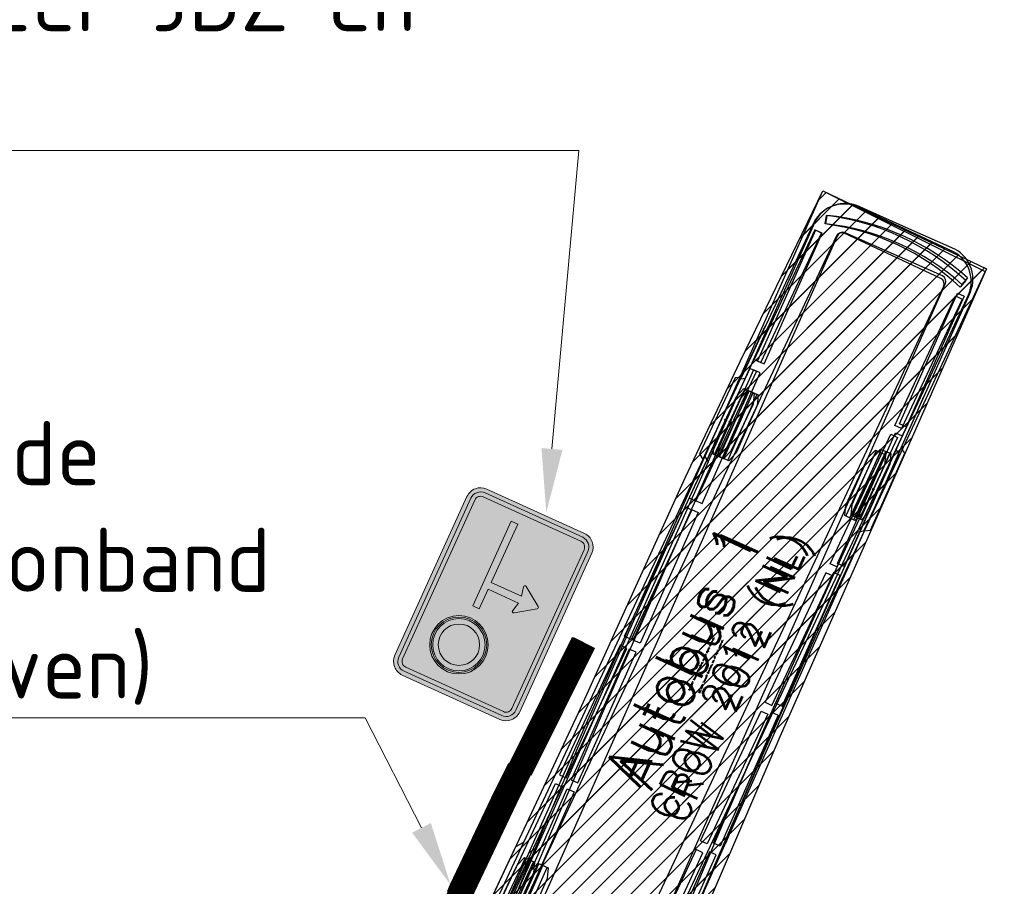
# Model space of a CAD drawing. Header units: metres. Extents: x 147454 to 148962, y 409264 to 410698.
# Tile 27 of 36: x 147486 to 147500, y 410660 to 410672. Entities that reach past the tile are written whole.
import ezdxf
from ezdxf import colors
from ezdxf.entities.mleader import LeaderData, LeaderLine
from ezdxf.enums import TextEntityAlignment as Align
from ezdxf.math import Vec2, Vec3

# ---------------------------------------------------------------- set-up
doc = ezdxf.new("R2010")
doc.units = ezdxf.units.M
doc.linetypes.add('VH-BUSHALTEBAND', pattern=[4, 2, -2])
doc.layers.get('0').update_dxf_attribs({"color": 151})
for name, color, linetype, lineweight in [('B-WE-VH-VERHARDING_TEGEL-A-500', 252, 'Continuous', 18), ('T-WE-VH-KANTOPSLUITING_BUSHALTEBAND-G', 30, 'VH-BUSHALTEBAND', 25), ('T-WE-VW-VERKEERSTEKEN_BORD_WIU-S', 7, 'Continuous', 25), ('X-XX-AL-T18', 10, 'Continuous', 18)]:
    doc.layers.add(name, color=color, linetype=linetype, lineweight=lineweight)
doc.layers.add('RIJCURVES', color=7, linetype='Continuous')
doc.layers.add('T-WE-VH-FASE-1B', color=7, linetype='Continuous', true_color=0x007f00)
doc.styles.add('NLCS-ISO-M500-T18', font='NLCS-ISO.TTF', dxfattribs={"height": 0.9})
doc.styles.add('TSText', font='Simplex.shx')

# ---------------------------------------------------------------- blocks, each defined once
blk = doc.blocks.new('T-SVW-VERKEERSTEKEN_BORD WIU_L10 11LC01T 2-SO')
at = {"true_color": 0xffe100}
h = blk.add_hatch(color=2, dxfattribs=at)
h.dxf.hatch_style = 1
edge = h.paths.add_edge_path()
edge.add_arc((2.514, 4.088), 0.7, 360, 450)
edge.add_line((2.514, 4.788), (-2.514, 4.788))
edge.add_arc((-2.514, 4.088), 0.7, 450, 540)
edge.add_line((-3.214, 4.088), (-3.214, -4.088))
edge.add_arc((-2.514, -4.088), 0.7, 540, 630)
edge.add_line((-2.514, -4.788), (2.514, -4.788))
edge.add_arc((2.514, -4.088), 0.7, 630, 720)
edge.add_line((3.214, -4.088), (3.214, 4.088))
at = {"true_color": 0x191919}
h = blk.add_hatch(color=250, dxfattribs=at)
h.dxf.hatch_style = 1
edge = h.paths.add_edge_path(flags=16)
edge.add_arc((2.514, 4.088), 0.3, 720, 810)
edge.add_line((2.514, 4.388), (-2.514, 4.388))
edge.add_arc((-2.514, 4.088), 0.3, 450, 540)
edge.add_line((-2.814, 4.088), (-2.814, -4.088))
edge.add_arc((-2.514, -4.088), 0.3, 540, 630)
edge.add_line((-2.514, -4.388), (2.514, -4.388))
edge.add_arc((2.514, -4.088), 0.3, 630, 720)
edge.add_line((2.814, -4.088), (2.814, 4.088))
edge = h.paths.add_edge_path()
edge.add_arc((2.514, 4.088), 0.5, 720, 810)
edge.add_line((2.514, 4.588), (-2.514, 4.588))
edge.add_arc((-2.514, 4.088), 0.5, 450, 540)
edge.add_line((-3.014, 4.088), (-3.014, -4.088))
edge.add_arc((-2.514, -4.088), 0.5, 540, 630)
edge.add_line((-2.514, -4.588), (2.514, -4.588))
edge.add_arc((2.514, -4.088), 0.5, 630, 720)
edge.add_line((3.014, -4.088), (3.014, 4.088))
at = {"true_color": 0xff0000}
h = blk.add_hatch(color=1, dxfattribs=at)
h.dxf.hatch_style = 1
h.paths.add_polyline_path([(0.682, 3.767), (0.682, 3.694, 1), (0.682, 1.096), (0.682, 1.023, -1)])
at = {"true_color": 0xffffff}
h = blk.add_hatch(color=7, dxfattribs=at)
h.dxf.hatch_style = 1
h.paths.add_polyline_path([(0.682, 3.694), (0.682, 3.621, 1), (0.682, 1.169), (0.682, 1.096, -1)])
at = {"true_color": 0xff0000}
h = blk.add_hatch(color=1, dxfattribs=at)
h.dxf.hatch_style = 1
h.paths.add_polyline_path([(0.682, 1.023), (0.682, 1.096, 1), (0.682, 3.694), (0.682, 3.767, -1)])
at = {"true_color": 0xffffff}
h = blk.add_hatch(color=7, dxfattribs=at)
h.dxf.hatch_style = 1
h.paths.add_polyline_path([(0.682, 1.096), (0.682, 1.169, 1), (0.682, 3.621), (0.682, 3.694, -1)])
at = {"true_color": 0xff0000}
h = blk.add_hatch(color=1, dxfattribs=at)
h.dxf.hatch_style = 1
h.paths.add_polyline_path([(0.682, 3.621), (0.682, 3.365, 1), (0.682, 1.425), (0.682, 1.169, -1)])
at = {"true_color": 0xffffff}
h = blk.add_hatch(color=7, dxfattribs=at)
h.dxf.hatch_style = 1
edge = h.paths.add_edge_path()
edge.add_line((0.682, 3.365), (0.682, 2.395))
edge.add_line((0.682, 2.395), (0.682, 1.425))
edge.add_arc((0.682, 2.395), 0.97, 90, 270, ccw=False)
at = {"true_color": 0xff0000}
h = blk.add_hatch(color=1, dxfattribs=at)
h.dxf.hatch_style = 1
h.paths.add_polyline_path([(0.682, 1.169), (0.682, 1.425, 1), (0.682, 3.365), (0.682, 3.621, -1)])
at = {"true_color": 0xffffff}
h = blk.add_hatch(color=7, dxfattribs=at)
h.dxf.hatch_style = 1
edge = h.paths.add_edge_path()
edge.add_line((0.682, 1.425), (0.682, 2.395))
edge.add_line((0.682, 2.395), (0.682, 3.365))
edge.add_arc((0.682, 2.395), 0.97, 270, 450, ccw=False)
at = {"true_color": 0x191919}
h = blk.add_hatch(color=250, dxfattribs=at)
h.dxf.hatch_style = 1
edge = h.paths.add_edge_path()
edge.add_line((-1.05, -0.887), (0.512, -0.887))
edge.add_line((0.512, -0.887), (0.512, -3.888))
edge.add_line((0.512, -3.888), (0.852, -3.888))
edge.add_line((0.852, -3.888), (0.852, 0.461))
edge.add_line((0.852, 0.461), (0.512, 0.461))
edge.add_line((0.512, 0.461), (0.512, -0.539))
edge.add_line((0.512, -0.539), (-1.05, -0.539))
edge.add_line((-1.05, -0.539), (-0.948, -0.106))
edge.add_arc((-1.014, -0.086), 0.069, 343.0196, 484.618)
edge.add_line((-1.053, -0.029), (-1.96, -0.655))
edge.add_arc((-1.92, -0.713), 0.0706, 124.6849, 235.3151)
edge.add_line((-1.96, -0.771), (-1.053, -1.399))
edge.add_arc((-1.017, -1.338), 0.0707, 239.1524, 373.2055)
edge.add_line((-0.948, -1.322), (-1.05, -0.887))
at = {"color": 250, "lineweight": 0, "true_color": 0x191919}
for points in [[(3.214, 4.088), (3.214, 4.088, 0.414214), (2.514, 4.788), (-2.514, 4.788, 0.414214), (-3.214, 4.088), (-3.214, -4.088, 0.414214), (-2.514, -4.788), (2.514, -4.788, 0.414214), (3.214, -4.088)], [(3.014, 4.088, 0.414214), (2.514, 4.588), (-2.514, 4.588, 0.414214), (-3.014, 4.088), (-3.014, -4.088, 0.414214), (-2.514, -4.588), (2.514, -4.588, 0.414214), (3.014, -4.088)], [(2.814, 4.088, 0.414214), (2.514, 4.388), (-2.514, 4.388, 0.414214), (-2.814, 4.088), (-2.814, -4.088, 0.414214), (-2.514, -4.388), (2.514, -4.388, 0.414214), (2.814, -4.088)], [(-1.05, -0.887), (0.512, -0.887), (0.512, -3.888), (0.852, -3.888), (0.852, 0.461), (0.512, 0.461), (0.512, -0.539), (-1.05, -0.539), (-0.948, -0.106, 0.710653), (-1.053, -0.029), (-1.96, -0.655, 0.524067), (-1.96, -0.771), (-1.053, -1.399, 0.662219), (-0.948, -1.322)]]:
    blk.add_lwpolyline(points, format="xyb", close=True, dxfattribs=at)
at = {"color": 1, "lineweight": 0, "true_color": 0xff0000}
blk.add_circle((0.682, 2.395), 1.372, dxfattribs=at)
at = {"color": 7, "lineweight": 0, "true_color": 0xffffff}
for radius in [1.299, 1.226, 0.97]:
    blk.add_circle((0.682, 2.395), radius, dxfattribs=at)
blk = doc.blocks.new('*U13')
at = {"color": 3, "linetype": 'Continuous', "ltscale": 1.524}
blk.add_circle((0, 0), 0.0127, dxfattribs=at)
blk = doc.blocks.new('*U15')
at = {"color": 3, "linetype": 'Continuous', "ltscale": 1.524}
blk.add_circle((0, 0), 0.0127, dxfattribs=at)
blk = doc.blocks.new('*U65')
at = {"color": 4, "linetype": 'Continuous', "ltscale": 1.524, "flags": 128}
blk.add_lwpolyline([(147491.786, 410657.76), (147497.187, 410669.925), (147499.489, 410668.826), (147499.489, 410668.826), (147496.581, 410662.242), (147495.161, 410658.936)], dxfattribs=at)
blk = doc.blocks.new('*U67')
at = {"color": 7, "linetype": 'Continuous', "ltscale": 1.524}
for p, q in [((-42.483, 3.417), (-42.483, 3.757)), ((-42.483, 3.757), (-35.884, 3.757)), ((-30.712, 3.938), (-37.528, 3.938)), ((-35.884, 3.757), (-35.885, 3.417)), ((-35.432, 3.417), (-35.432, 3.757)), ((-35.432, 3.757), (-28.833, 3.757)), ((-28.833, 3.757), (-28.834, 3.417)), ((-21.783, 3.757), (-28.38, 3.757)), ((-28.38, 3.757), (-28.38, 3.417)), ((-21.783, 3.417), (-21.783, 3.757)), ((-21.329, 3.417), (-21.329, 3.757)), ((-21.329, 3.757), (-14.73, 3.757)), ((-14.95, 3.94), (-15.473, 3.938)), ((-14.73, 3.757), (-14.731, 3.417)), ((-5.795, 3.757), (-14.278, 3.757)), ((-14.278, 3.757), (-14.278, 3.417)), ((-43.319, 3.542), (-42.937, 3.438)), ((-35.885, 3.417), (-42.483, 3.417)), ((-28.834, 3.417), (-35.432, 3.417)), ((-28.38, 3.417), (-21.783, 3.417)), ((-14.731, 3.417), (-21.329, 3.417)), ((-14.278, 3.417), (-5.795, 3.417)), ((-2.29, 2.727), (-42.629, 2.727)), ((-42.928, 2.461), (-42.928, -2.461)), ((-42.629, -2.727), (-2.29, -2.727)), ((-42.937, -3.438), (-43.319, -3.542)), ((-42.483, -3.417), (-42.483, -3.757)), ((-35.885, -3.417), (-42.483, -3.417)), ((-35.884, -3.757), (-35.885, -3.417)), ((-35.432, -3.417), (-35.432, -3.757)), ((-28.834, -3.417), (-35.432, -3.417)), ((-28.833, -3.757), (-28.834, -3.417)), ((-28.38, -3.757), (-28.38, -3.417)), ((-28.38, -3.417), (-21.783, -3.417)), ((-21.783, -3.417), (-21.783, -3.757)), ((-21.329, -3.417), (-21.329, -3.757)), ((-14.731, -3.417), (-21.329, -3.417)), ((-14.73, -3.757), (-14.731, -3.417)), ((-14.278, -3.757), (-14.278, -3.417)), ((-14.278, -3.417), (-5.795, -3.417)), ((-42.483, -3.757), (-35.884, -3.757)), ((-30.712, -3.938), (-37.528, -3.938)), ((-35.432, -3.757), (-28.833, -3.757)), ((-21.783, -3.757), (-28.38, -3.757)), ((-21.329, -3.757), (-14.73, -3.757)), ((-5.795, -3.757), (-14.278, -3.757)), ((-11.198, -3.938), (-5.477, -3.938))]:
    blk.add_line(p, q, dxfattribs=at)
at = {"color": 2, "linetype": 'Continuous', "ltscale": 1.524}
for p, q in [((-31.136, 3.555), (-34.469, 3.555)), ((-31.136, 3.346), (-34.469, 3.346)), ((-31.136, 3.137), (-34.469, 3.137)), ((-31.136, -3.137), (-34.469, -3.137)), ((-31.136, -3.346), (-34.469, -3.346)), ((-31.136, -3.555), (-34.469, -3.555))]:
    blk.add_line(p, q, dxfattribs=at)
at = {"color": 7, "linetype": 'Continuous', "ltscale": 1.524, "flags": 128}
blk.add_lwpolyline([(-11.198, 3.938), (-30.712, 3.938), (-30.87, 4.185), (-34.746, 4.185), (-34.905, 3.938), (-42.623, 3.938, 0.409545), (-44.29, 2.47), (-44.29, 0), (-44.29, -2.47, 0.409545), (-42.623, -3.938), (-34.905, -3.938), (-34.746, -4.185), (-30.87, -4.185), (-30.712, -3.938), (-11.198, -3.938), (-10.862, -4.185), (-6.986, -4.185)], format="xyb", dxfattribs=at)
at = {"color": 1, "linetype": 'Continuous', "ltscale": 1.524, "flags": 128}
for points in [[(-31.136, 3.607), (-31.136, 3.085), (-31.602, 2.928), (-34.002, 2.928), (-34.469, 3.085), (-34.469, 3.607), (-34.002, 3.764), (-31.602, 3.764)], [(-31.136, -3.085), (-31.136, -3.607), (-31.602, -3.764), (-34.002, -3.764), (-34.469, -3.607), (-34.469, -3.085), (-34.002, -2.928), (-31.602, -2.928)]]:
    blk.add_lwpolyline(points, close=True, dxfattribs=at)
at = {"color": 7, "linetype": 'Continuous', "ltscale": 1.524}
for centre, radius, start, end in [((-32.372, 0), 11.506, 162.0699, 197.9301), ((-32.29, 0), 11.188, 162.1036, 197.8964), ((-42.644, 2.442), 0.285, 86.9818, 176.3134), ((-42.644, -2.442), 0.285, 183.6866, 273.0182)]:
    blk.add_arc(centre, radius, start, end, dxfattribs=at)
blk = doc.blocks.new('*U66')
at = {"color": 2, "linetype": 'Continuous', "ltscale": 1.524}
for p, q in [((-1.197, -0.024), (-0.784, 0.904)), ((-1.138, -0.05), (-0.726, 0.878)), ((-1.08, -0.076), (-0.668, 0.852))]:
    blk.add_line(p, q, dxfattribs=at)
at = {"color": 1, "linetype": 'Continuous', "ltscale": 1.524, "flags": 128}
blk.add_lwpolyline([(-1.066, -0.083), (-1.211, -0.018), (-1.197, 0.131), (-0.9, 0.8), (-0.799, 0.911), (-0.653, 0.846), (-0.667, 0.696), (-0.964, 0.028)], close=True, dxfattribs=at)
at = {"xscale": 0.304857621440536, "yscale": 0.304857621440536, "zscale": 0.304857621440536, "rotation": 246.0582945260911}
blk.add_blockref('*U67', (-1.104, -2.486), dxfattribs=at)
at = {"color": 7, "style": 'TSText'}
for s, height, p in [('Autobus 1', 0.5737, (1.331, 3.818)), ('CROW 2012 (NL)', 0.3825, (1.987, 3.527)), ('(c) 2021 Transoft Solutions, Inc. All rights reserved.', 0.02295, (1.635, 3.683))]:
    blk.add_text(s, height=height, rotation=66.0583, dxfattribs=at).set_placement(p, align=Align.MIDDLE_CENTER)
blk = doc.blocks.new('*U8')
at = {"transparency": 33554585}
h = blk.add_hatch(dxfattribs=at)
h.set_pattern_fill('LINE', color=3, scale=0.06096, angle=45, style=0)
h.paths.add_polyline_path([(147499.489, 410668.826), (147496.581, 410662.242), (147495.161, 410658.936), (147493.098, 410654.002), (147492.464, 410652.358), (147491.925, 410650.783), (147491.428, 410649.13), (147491.009, 410647.524), (147490.661, 410646.015), (147490.343, 410644.445), (147490.223, 410643.66), (147490.159, 410642.884), (147490.156, 410642.505), (147490.175, 410642.135), (147490.269, 410641.436), (147490.425, 410640.803), (147490.623, 410640.245), (147490.856, 410639.739), (147491.133, 410639.257), (147491.453, 410638.802), (147491.812, 410638.378), (147492.208, 410637.989), (147492.637, 410637.638), (147493.094, 410637.329), (147493.558, 410637.073), (147494.059, 410636.852), (147494.577, 410636.679), (147495.105, 410636.554), (147495.644, 410636.478), (147496.187, 410636.451), (147496.729, 410636.474), (147497.266, 410636.547), (147497.793, 410636.668), (147498.306, 410636.837), (147498.8, 410637.052), (147499.277, 410637.313), (147499.723, 410637.614), (147500.138, 410637.954), (147500.502, 410638.31), (147500.849, 410638.716), (147501.159, 410639.155), (147501.436, 410639.637), (147501.894, 410640.601), (147502.147, 410641.206), (147502.368, 410641.797), (147502.575, 410642.417), (147502.759, 410643.042), (147502.921, 410643.684), (147503.062, 410644.343), (147503.179, 410645.02), (147503.272, 410645.725), (147503.342, 410646.513), (147503.378, 410647.264), (147503.387, 410648.067), (147503.358, 410648.882), (147502.926, 410652.307), (147502.737, 410654.089), (147502.719, 410654.497), (147502.719, 410654.969), (147502.742, 410655.443), (147502.905, 410656.754), (147502.626, 410661.442), (147502.637, 410661.954), (147502.68, 410662.447), (147502.751, 410662.919), (147502.849, 410663.379), (147502.976, 410663.829), (147503.13, 410664.271), (147503.312, 410664.701), (147503.521, 410665.119), (147503.756, 410665.522), (147504.015, 410665.908), (147504.299, 410666.278), (147504.606, 410666.628), (147504.935, 410666.96), (147507.774, 410669.421), (147510.492, 410671.834), (147513.082, 410674.238), (147515.688, 410676.758), (147516.977, 410678.034), (147519.353, 410680.727), (147521.709, 410683.356), (147524.147, 410686.019), (147526.615, 410688.655), (147529.112, 410691.264), (147531.636, 410693.846), (147534.115, 410696.326), (147535.911, 410698.09), (147537.746, 410696.319), (147530.359, 410688.664), (147527.891, 410686.068), (147525.451, 410683.446), (147523.041, 410680.797), (147520.712, 410678.182), (147518.376, 410675.501), (147516.063, 410672.786), (147512.717, 410668.752), (147511.681, 410667.457), (147510.649, 410666.107), (147509.679, 410664.759), (147508.789, 410663.426), (147507.961, 410662.06), (147507.574, 410661.358), (147507.208, 410660.641), (147506.87, 410659.915), (147506.567, 410659.187), (147506.302, 410658.452), (147506.075, 410657.697), (147506.077, 410657.593), (147506.763, 410655.849), (147507.063, 410655.033), (147507.322, 410654.238), (147507.533, 410653.497), (147507.722, 410652.74), (147507.892, 410651.934), (147508.034, 410651.113), (147508.146, 410650.276), (147508.229, 410649.415), (147508.28, 410648.515), (147508.303, 410647.358), (147508.638, 410646.47), (147508.793, 410645.976), (147508.931, 410645.468), (147509.137, 410644.477), (147509.264, 410643.504), (147509.317, 410642.486), (147509.313, 410641.956), (147509.288, 410641.446), (147509.241, 410640.902), (147509.17, 410640.36), (147509.077, 410639.821), (147508.847, 410638.841), (147508.588, 410638.014), (147508.275, 410637.203), (147507.934, 410636.468), (147507.515, 410635.697), (147506.99, 410634.879), (147506.65, 410634.411), (147506.279, 410633.946), (147505.886, 410633.498), (147505.474, 410633.069), (147505.054, 410632.669), (147504.639, 410632.307), (147504.173, 410631.936), (147503.69, 410631.586), (147503.193, 410631.259), (147502.681, 410630.955), (147502.224, 410630.71), (147501.69, 410630.452), (147501.144, 410630.218), (147500.589, 410630.009), (147500.024, 410629.826), (147499.451, 410629.669), (147498.872, 410629.538), (147498.288, 410629.433), (147497.699, 410629.356), (147497.107, 410629.305), (147496.514, 410629.281), (147495.92, 410629.285), (147495.327, 410629.315), (147494.736, 410629.373), (147494.148, 410629.457), (147493.565, 410629.568), (147492.988, 410629.706), (147492.375, 410629.883), (147491.811, 410630.076), (147491.257, 410630.294), (147490.714, 410630.536), (147490.183, 410630.804), (147489.7, 410631.074), (147489.194, 410631.388), (147488.704, 410631.724), (147488.23, 410632.082), (147487.773, 410632.46), (147487.38, 410632.816), (147486.974, 410633.248), (147486.624, 410633.729), (147486.339, 410634.257), (147486.224, 410634.537), (147486.128, 410634.828), (147486.053, 410635.128), (147486.001, 410635.44), (147485.974, 410635.767), (147485.976, 410636.106), (147486.167, 410638.612), (147486.311, 410640.76), (147486.397, 410641.764), (147486.619, 410643.668), (147486.95, 410645.751), (147488.351, 410649.346), (147490.376, 410654.403), (147491.786, 410657.76), (147497.187, 410669.925), (147499.489, 410668.826), (147499.489, 410668.826)], flags=16)
h.paths.add_polyline_path([(147536.829, 410697.204), (147536.696, 410697.33), (147536.683, 410697.341), (147536.595, 410697.417), (147536.503, 410697.487), (147536.407, 410697.553), (147536.383, 410697.568), (147536.336, 410697.594), (147536.287, 410697.617), (147536.237, 410697.638), (147536.186, 410697.655), (147536.133, 410697.67), (147536.081, 410697.682), (147536.023, 410697.694), (147535.964, 410697.702), (147535.905, 410697.705), (147535.846, 410697.702), (147535.788, 410697.695), (147535.73, 410697.683), (147535.673, 410697.666), (147535.627, 410697.645), (147535.582, 410697.619), (147535.54, 410697.589), (147535.5, 410697.555), (147535.492, 410697.547), (147535.484, 410697.54), (147534.557, 410696.579), (147534.432, 410696.558), (147533.611, 410695.707), (147533.594, 410695.581), (147529.463, 410691.301), (147529.376, 410691.318), (147528.555, 410690.468), (147528.576, 410690.381), (147526.942, 410688.688), (147526.902, 410688.646), (147526.867, 410688.6), (147526.838, 410688.55), (147526.816, 410688.497), (147526.799, 410688.441), (147526.79, 410688.385), (147526.787, 410688.327), (147526.792, 410688.269), (147526.803, 410688.213), (147526.821, 410688.158), (147526.845, 410688.106), (147526.875, 410688.056), (147526.911, 410688.011), (147527.453, 410687.489), (147527.994, 410686.966), (147528.041, 410686.931), (147528.091, 410686.903), (147528.144, 410686.881), (147528.2, 410686.865), (147528.257, 410686.856), (147528.314, 410686.853), (147528.372, 410686.858), (147528.428, 410686.87), (147528.483, 410686.888), (147528.535, 410686.912), (147528.584, 410686.943), (147528.629, 410686.979), (147528.669, 410687.021), (147530.303, 410688.714), (147530.391, 410688.696), (147531.212, 410689.546), (147531.191, 410689.634), (147535.322, 410693.914), (147535.447, 410693.936), (147536.268, 410694.786), (147536.285, 410694.912), (147537.212, 410695.872), (147537.219, 410695.881), (147537.227, 410695.889), (147537.259, 410695.929), (147537.287, 410695.973), (147537.312, 410696.018), (147537.332, 410696.066), (147537.346, 410696.123), (147537.356, 410696.181), (147537.362, 410696.24), (147537.362, 410696.299), (147537.357, 410696.358), (147537.347, 410696.416), (147537.333, 410696.473), (147537.319, 410696.526), (147537.303, 410696.577), (147537.283, 410696.628), (147537.261, 410696.677), (147537.236, 410696.726), (147537.208, 410696.772), (147537.133, 410696.876), (147537.051, 410696.976), (147536.965, 410697.072), (147536.874, 410697.162), (147536.832, 410697.201), (147536.831, 410697.203)], is_closed=False, flags=8)
h.paths.add_polyline_path([(147492.874, 410657.069), (147493.042, 410656.997), (147493.058, 410656.99), (147493.167, 410656.95), (147493.278, 410656.915), (147493.39, 410656.886), (147493.417, 410656.88), (147493.471, 410656.871), (147493.525, 410656.866), (147493.579, 410656.864), (147493.633, 410656.865), (147493.687, 410656.87), (147493.741, 410656.877), (147493.799, 410656.885), (147493.857, 410656.898), (147493.913, 410656.915), (147493.968, 410656.938), (147494.02, 410656.964), (147494.07, 410656.996), (147494.118, 410657.031), (147494.154, 410657.067), (147494.188, 410657.107), (147494.217, 410657.149), (147494.242, 410657.194), (147494.247, 410657.204), (147494.252, 410657.215), (147494.794, 410658.435), (147494.904, 410658.498), (147495.384, 410659.578), (147495.356, 410659.702), (147497.771, 410665.139), (147497.859, 410665.153), (147498.339, 410666.232), (147498.289, 410666.307), (147499.244, 410668.458), (147499.267, 410668.511), (147499.284, 410668.566), (147499.294, 410668.623), (147499.297, 410668.68), (147499.293, 410668.738), (147499.283, 410668.795), (147499.266, 410668.85), (147499.242, 410668.902), (147499.212, 410668.952), (147499.177, 410668.997), (147499.136, 410669.038), (147499.091, 410669.074), (147499.041, 410669.104), (147498.353, 410669.409), (147497.665, 410669.715), (147497.61, 410669.731), (147497.553, 410669.741), (147497.495, 410669.744), (147497.438, 410669.739), (147497.381, 410669.728), (147497.326, 410669.711), (147497.274, 410669.687), (147497.225, 410669.656), (147497.179, 410669.621), (147497.139, 410669.58), (147497.103, 410669.534), (147497.074, 410669.485), (147497.05, 410669.432), (147496.095, 410667.282), (147496.007, 410667.268), (147495.527, 410666.188), (147495.576, 410666.113), (147493.162, 410660.676), (147493.052, 410660.613), (147492.572, 410659.533), (147492.6, 410659.409), (147492.058, 410658.189), (147492.054, 410658.179), (147492.049, 410658.168), (147492.033, 410658.119), (147492.021, 410658.069), (147492.014, 410658.018), (147492.012, 410657.966), (147492.017, 410657.907), (147492.028, 410657.849), (147492.043, 410657.792), (147492.063, 410657.737), (147492.088, 410657.683), (147492.117, 410657.632), (147492.15, 410657.583), (147492.181, 410657.538), (147492.214, 410657.495), (147492.25, 410657.454), (147492.287, 410657.416), (147492.327, 410657.379), (147492.369, 410657.345), (147492.476, 410657.273), (147492.587, 410657.207), (147492.7, 410657.147), (147492.817, 410657.093), (147492.87, 410657.071), (147492.872, 410657.07)], is_closed=False, flags=8)
at = {"color": 3, "linetype": 'Continuous', "ltscale": 1.524, "flags": 128}
for points in [[(147495.883, 410666.674), (147495.471, 410665.743), (147495.06, 410664.811), (147494.651, 410663.877), (147494.245, 410662.943), (147493.84, 410662.007), (147493.438, 410661.071), (147493.038, 410660.134), (147492.64, 410659.196), (147492.244, 410658.257), (147491.85, 410657.317), (147491.458, 410656.377), (147491.069, 410655.435), (147490.874, 410654.964)], [(147497.981, 410665.743), (147497.57, 410664.816), (147497.161, 410663.888), (147496.755, 410662.959), (147496.35, 410662.029), (147495.948, 410661.099), (147495.548, 410660.167), (147495.149, 410659.235), (147494.753, 410658.302), (147494.359, 410657.367), (147493.967, 410656.432), (147493.578, 410655.496), (147493.19, 410654.56), (147492.997, 410654.091)]]:
    blk.add_lwpolyline(points, dxfattribs=at)
for name, p in [('*U65', (0, 0)), ('*U66', (147493.978, 410659.555)), ('*U15', (147495.883, 410666.674)), ('*U13', (147497.981, 410665.743))]:
    blk.add_blockref(name, p)
blk = doc.blocks.new('*U106')
at = {"color": 3, "linetype": 'Continuous', "ltscale": 1.524}
blk.add_circle((0, 0), 0.0127, dxfattribs=at)
blk = doc.blocks.new('*U108')
at = {"color": 3, "linetype": 'Continuous', "ltscale": 1.524}
blk.add_circle((0, 0), 0.0127, dxfattribs=at)
blk = doc.blocks.new('*U142')
at = {"color": 4, "linetype": 'Continuous', "ltscale": 1.524, "flags": 128}
blk.add_lwpolyline([(147491.462, 410657.699), (147493.75, 410662.584), (147495.251, 410665.888), (147496.025, 410667.525), (147497.187, 410669.925), (147499.471, 410668.789), (147499.471, 410668.789), (147497.19, 410663.9), (147496.459, 410662.269), (147495.75, 410660.63), (147495.062, 410658.982)], dxfattribs=at)
blk = doc.blocks.new('*U144')
at = {"color": 7, "linetype": 'Continuous', "ltscale": 1.524}
for p, q in [((-42.483, 3.417), (-42.483, 3.757)), ((-42.483, 3.757), (-35.884, 3.757)), ((-30.712, 3.938), (-37.528, 3.938)), ((-35.884, 3.757), (-35.885, 3.417)), ((-35.432, 3.417), (-35.432, 3.757)), ((-35.432, 3.757), (-28.833, 3.757)), ((-28.833, 3.757), (-28.834, 3.417)), ((-21.783, 3.757), (-28.38, 3.757)), ((-28.38, 3.757), (-28.38, 3.417)), ((-21.783, 3.417), (-21.783, 3.757)), ((-21.329, 3.417), (-21.329, 3.757)), ((-21.329, 3.757), (-14.73, 3.757)), ((-14.95, 3.94), (-15.473, 3.938)), ((-14.73, 3.757), (-14.731, 3.417)), ((-5.795, 3.757), (-14.278, 3.757)), ((-14.278, 3.757), (-14.278, 3.417)), ((-43.319, 3.542), (-42.937, 3.438)), ((-35.885, 3.417), (-42.483, 3.417)), ((-28.834, 3.417), (-35.432, 3.417)), ((-28.38, 3.417), (-21.783, 3.417)), ((-14.731, 3.417), (-21.329, 3.417)), ((-14.278, 3.417), (-5.795, 3.417)), ((-2.29, 2.727), (-42.629, 2.727)), ((-42.928, 2.461), (-42.928, -2.461)), ((-42.629, -2.727), (-2.29, -2.727)), ((-42.937, -3.438), (-43.319, -3.542)), ((-42.483, -3.417), (-42.483, -3.757)), ((-35.885, -3.417), (-42.483, -3.417)), ((-35.884, -3.757), (-35.885, -3.417)), ((-35.432, -3.417), (-35.432, -3.757)), ((-28.834, -3.417), (-35.432, -3.417)), ((-28.833, -3.757), (-28.834, -3.417)), ((-28.38, -3.757), (-28.38, -3.417)), ((-28.38, -3.417), (-21.783, -3.417)), ((-21.783, -3.417), (-21.783, -3.757)), ((-21.329, -3.417), (-21.329, -3.757)), ((-14.731, -3.417), (-21.329, -3.417)), ((-14.73, -3.757), (-14.731, -3.417)), ((-14.278, -3.757), (-14.278, -3.417)), ((-14.278, -3.417), (-5.795, -3.417)), ((-42.483, -3.757), (-35.884, -3.757)), ((-30.712, -3.938), (-37.528, -3.938)), ((-35.432, -3.757), (-28.833, -3.757)), ((-21.783, -3.757), (-28.38, -3.757)), ((-21.329, -3.757), (-14.73, -3.757)), ((-5.795, -3.757), (-14.278, -3.757)), ((-11.198, -3.938), (-5.477, -3.938))]:
    blk.add_line(p, q, dxfattribs=at)
at = {"color": 2, "linetype": 'Continuous', "ltscale": 1.524}
for p, q in [((-31.136, 3.555), (-34.469, 3.555)), ((-31.136, 3.346), (-34.469, 3.346)), ((-31.136, 3.137), (-34.469, 3.137)), ((-31.136, -3.137), (-34.469, -3.137)), ((-31.136, -3.346), (-34.469, -3.346)), ((-31.136, -3.555), (-34.469, -3.555))]:
    blk.add_line(p, q, dxfattribs=at)
at = {"color": 7, "linetype": 'Continuous', "ltscale": 1.524, "flags": 128}
blk.add_lwpolyline([(-11.198, 3.938), (-30.712, 3.938), (-30.87, 4.185), (-34.746, 4.185), (-34.905, 3.938), (-42.623, 3.938, 0.409545), (-44.29, 2.47), (-44.29, 0), (-44.29, -2.47, 0.409545), (-42.623, -3.938), (-34.905, -3.938), (-34.746, -4.185), (-30.87, -4.185), (-30.712, -3.938), (-11.198, -3.938), (-10.862, -4.185), (-6.986, -4.185)], format="xyb", dxfattribs=at)
at = {"color": 1, "linetype": 'Continuous', "ltscale": 1.524, "flags": 128}
for points in [[(-31.136, 3.607), (-31.136, 3.085), (-31.602, 2.928), (-34.002, 2.928), (-34.469, 3.085), (-34.469, 3.607), (-34.002, 3.764), (-31.602, 3.764)], [(-31.136, -3.085), (-31.136, -3.607), (-31.602, -3.764), (-34.002, -3.764), (-34.469, -3.607), (-34.469, -3.085), (-34.002, -2.928), (-31.602, -2.928)]]:
    blk.add_lwpolyline(points, close=True, dxfattribs=at)
at = {"color": 7, "linetype": 'Continuous', "ltscale": 1.524}
for centre, radius, start, end in [((-32.372, 0), 11.506, 162.0699, 197.9301), ((-32.29, 0), 11.188, 162.1036, 197.8964), ((-42.644, 2.442), 0.285, 86.9818, 176.3134), ((-42.644, -2.442), 0.285, 183.6866, 273.0182)]:
    blk.add_arc(centre, radius, start, end, dxfattribs=at)
blk = doc.blocks.new('*U143')
at = {"color": 2, "linetype": 'Continuous', "ltscale": 1.524}
for p, q in [((-1.197, 0), (-0.766, 0.92)), ((-1.139, -0.028), (-0.708, 0.893)), ((-1.081, -0.055), (-0.651, 0.866))]:
    blk.add_line(p, q, dxfattribs=at)
at = {"color": 1, "linetype": 'Continuous', "ltscale": 1.524, "flags": 128}
blk.add_lwpolyline([(-1.067, -0.061), (-1.211, 0.006), (-1.194, 0.155), (-0.884, 0.818), (-0.78, 0.926), (-0.636, 0.859), (-0.653, 0.71), (-0.963, 0.047)], close=True, dxfattribs=at)
at = {"xscale": 0.304857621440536, "yscale": 0.304857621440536, "zscale": 0.304857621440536, "rotation": 244.9094250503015}
blk.add_blockref('*U144', (-1.153, -2.463), dxfattribs=at)
at = {"color": 7, "style": 'TSText'}
for s, height, p in [('Autobus 1', 0.5737, (1.408, 3.791)), ('CROW 2012 (NL)', 0.3825, (2.057, 3.487)), ('(c) 2021 Transoft Solutions, Inc. All rights reserved.', 0.02295, (1.709, 3.65))]:
    blk.add_text(s, height=height, rotation=64.9094, dxfattribs=at).set_placement(p, align=Align.MIDDLE_CENTER)
blk = doc.blocks.new('*U101')
at = {"transparency": 33554585}
h = blk.add_hatch(dxfattribs=at)
h.set_pattern_fill('LINE', color=3, scale=0.06096, angle=45, style=0)
h.paths.add_polyline_path([(147499.471, 410668.789), (147497.19, 410663.9), (147496.459, 410662.269), (147495.75, 410660.63), (147495.062, 410658.982), (147494.4, 410657.335), (147493.757, 410655.674), (147493.138, 410654.014), (147491.998, 410650.781), (147491.464, 410649.123), (147491.231, 410648.317), (147491.018, 410647.501), (147490.835, 410646.691), (147490.686, 410645.891), (147490.574, 410645.1), (147490.503, 410644.322), (147490.475, 410643.56), (147490.493, 410642.817), (147490.558, 410642.098), (147490.672, 410641.407), (147490.834, 410640.749), (147491.045, 410640.127), (147491.306, 410639.542), (147491.617, 410639.002), (147491.972, 410638.512), (147492.363, 410638.075), (147492.785, 410637.688), (147493.227, 410637.356), (147493.686, 410637.074), (147494.148, 410636.844), (147494.646, 410636.65), (147495.159, 410636.503), (147495.685, 410636.404), (147496.218, 410636.353), (147496.753, 410636.351), (147497.286, 410636.399), (147497.812, 410636.496), (147498.332, 410636.642), (147498.83, 410636.833), (147499.309, 410637.07), (147499.742, 410637.334), (147500.171, 410637.651), (147500.567, 410638.004), (147500.93, 410638.393), (147501.26, 410638.817), (147501.557, 410639.273), (147501.826, 410639.76), (147502.06, 410640.252), (147502.277, 410640.778), (147502.483, 410641.36), (147502.668, 410641.968), (147502.83, 410642.599), (147502.972, 410643.251), (147503.095, 410643.926), (147503.201, 410644.634), (147503.289, 410645.378), (147503.412, 410646.938), (147503.469, 410648.508), (147503.329, 410653.741), (147503.343, 410655.516), (147503.384, 410656.453), (147503.501, 410657.867), (147503.507, 410660.859), (147503.536, 410661.91), (147503.641, 410662.962), (147503.813, 410663.94), (147504.048, 410664.861), (147504.351, 410665.759), (147504.724, 410666.631), (147505.168, 410667.47), (147505.416, 410667.875), (147505.681, 410668.27), (147505.964, 410668.654), (147506.264, 410669.026), (147506.581, 410669.385), (147506.915, 410669.73), (147507.265, 410670.061), (147507.62, 410670.367), (147510.529, 410672.62), (147511.966, 410673.76), (147514.683, 410675.993), (147517.429, 410678.347), (147518.091, 410678.967), (147518.718, 410679.617), (147523.524, 410684.88), (147528.418, 410690.17), (147533.28, 410695.358), (147535.872, 410698.097), (147537.737, 410696.357), (147528.026, 410685.932), (147523.16, 410680.64), (147518.404, 410675.399), (147513.691, 410670.137), (147512.555, 410668.843), (147511.517, 410667.604), (147510.502, 410666.312), (147509.547, 410664.991), (147509.095, 410664.316), (147508.665, 410663.63), (147508.257, 410662.932), (147507.877, 410662.222), (147507.526, 410661.491), (147507.217, 410660.759), (147506.948, 410660.002), (147506.721, 410659.217), (147506.534, 410658.407), (147506.384, 410657.579), (147506.536, 410656.695), (147507.274, 410653.312), (147509.004, 410646.134), (147509.223, 410645.172), (147509.408, 410644.228), (147509.522, 410643.28), (147509.568, 410642.334), (147509.544, 410641.397), (147509.452, 410640.454), (147509.29, 410639.51), (147509.064, 410638.588), (147508.768, 410637.673), (147508.445, 410636.87), (147507.999, 410635.959), (147507.742, 410635.504), (147507.461, 410635.051), (147507.172, 410634.624), (147506.843, 410634.178), (147506.487, 410633.736), (147506.104, 410633.302), (147505.694, 410632.877), (147505.229, 410632.439), (147504.777, 410632.051), (147504.308, 410631.685), (147503.822, 410631.34), (147503.321, 410631.017), (147502.857, 410630.746), (147502.33, 410630.469), (147501.79, 410630.215), (147501.24, 410629.987), (147500.68, 410629.784), (147500.184, 410629.627), (147499.609, 410629.473), (147499.028, 410629.345), (147498.442, 410629.244), (147497.852, 410629.17), (147497.259, 410629.122), (147496.664, 410629.102), (147496.069, 410629.108), (147495.474, 410629.142), (147494.882, 410629.203), (147494.293, 410629.291), (147493.71, 410629.408), (147493.091, 410629.576), (147492.527, 410629.769), (147491.974, 410629.999), (147491.433, 410630.265), (147490.908, 410630.566), (147490.428, 410630.881), (147489.953, 410631.237), (147489.492, 410631.628), (147489.054, 410632.048), (147488.642, 410632.495), (147488.273, 410632.948), (147487.939, 410633.409), (147487.614, 410633.915), (147487.323, 410634.434), (147487.064, 410634.964), (147486.838, 410635.501), (147486.643, 410636.045), (147486.48, 410636.593), (147486.346, 410637.144), (147486.242, 410637.698), (147486.166, 410638.252), (147486.118, 410638.804), (147486.096, 410639.353), (147486.1, 410639.9), (147486.129, 410640.443), (147486.182, 410640.981), (147486.257, 410641.514), (147486.355, 410642.039), (147486.472, 410642.557), (147487.575, 410646.413), (147488.124, 410648.237), (147488.683, 410650.008), (147489.267, 410651.774), (147489.844, 410653.447), (147490.47, 410655.187), (147491.116, 410656.907), (147491.462, 410657.699), (147493.75, 410662.584), (147495.251, 410665.888), (147496.025, 410667.525), (147497.187, 410669.925), (147499.471, 410668.789), (147499.471, 410668.789)], flags=16)
h.paths.add_polyline_path([(147536.805, 410697.227), (147536.67, 410697.35), (147536.657, 410697.361), (147536.567, 410697.435), (147536.474, 410697.504), (147536.377, 410697.569), (147536.353, 410697.583), (147536.305, 410697.608), (147536.256, 410697.631), (147536.205, 410697.65), (147536.154, 410697.667), (147536.101, 410697.681), (147536.048, 410697.691), (147535.99, 410697.703), (147535.932, 410697.71), (147535.873, 410697.711), (147535.814, 410697.708), (147535.755, 410697.7), (147535.698, 410697.687), (147535.642, 410697.669), (147535.595, 410697.647), (147535.551, 410697.62), (147535.509, 410697.59), (147535.47, 410697.555), (147535.462, 410697.547), (147535.454, 410697.539), (147534.544, 410696.563), (147534.419, 410696.54), (147533.613, 410695.675), (147533.598, 410695.549), (147529.541, 410691.198), (147529.453, 410691.215), (147528.647, 410690.35), (147528.669, 410690.264), (147527.064, 410688.543), (147527.025, 410688.5), (147526.991, 410688.454), (147526.963, 410688.403), (147526.942, 410688.35), (147526.926, 410688.294), (147526.918, 410688.237), (147526.916, 410688.179), (147526.922, 410688.122), (147526.934, 410688.066), (147526.952, 410688.011), (147526.977, 410687.959), (147527.009, 410687.91), (147527.045, 410687.866), (147527.596, 410687.352), (147528.146, 410686.839), (147528.193, 410686.805), (147528.244, 410686.778), (147528.298, 410686.756), (147528.353, 410686.742), (147528.41, 410686.733), (147528.468, 410686.732), (147528.526, 410686.738), (147528.582, 410686.75), (147528.636, 410686.769), (147528.688, 410686.795), (147528.736, 410686.826), (147528.781, 410686.863), (147528.82, 410686.905), (147530.425, 410688.626), (147530.513, 410688.61), (147531.319, 410689.474), (147531.297, 410689.561), (147535.354, 410693.912), (147535.479, 410693.935), (147536.285, 410694.799), (147536.3, 410694.926), (147537.21, 410695.902), (147537.218, 410695.91), (147537.225, 410695.919), (147537.257, 410695.96), (147537.284, 410696.003), (147537.308, 410696.049), (147537.327, 410696.098), (147537.341, 410696.155), (147537.35, 410696.213), (147537.354, 410696.272), (147537.353, 410696.331), (147537.347, 410696.39), (147537.336, 410696.448), (147537.321, 410696.505), (147537.306, 410696.557), (147537.289, 410696.608), (147537.269, 410696.659), (147537.246, 410696.708), (147537.22, 410696.755), (147537.192, 410696.801), (147537.114, 410696.904), (147537.031, 410697.003), (147536.943, 410697.097), (147536.85, 410697.186), (147536.808, 410697.224), (147536.806, 410697.225)], is_closed=False, flags=8)
h.paths.add_polyline_path([(147492.617, 410657.158), (147492.783, 410657.082), (147492.799, 410657.076), (147492.907, 410657.033), (147493.018, 410656.996), (147493.129, 410656.964), (147493.156, 410656.958), (147493.21, 410656.949), (147493.264, 410656.942), (147493.318, 410656.939), (147493.372, 410656.939), (147493.426, 410656.942), (147493.48, 410656.949), (147493.538, 410656.955), (147493.596, 410656.967), (147493.653, 410656.984), (147493.708, 410657.005), (147493.761, 410657.031), (147493.812, 410657.061), (147493.86, 410657.095), (147493.897, 410657.131), (147493.931, 410657.169), (147493.961, 410657.211), (147493.988, 410657.256), (147493.993, 410657.266), (147493.998, 410657.276), (147494.564, 410658.485), (147494.676, 410658.546), (147495.177, 410659.616), (147495.152, 410659.741), (147497.675, 410665.128), (147497.763, 410665.14), (147498.264, 410666.21), (147498.217, 410666.286), (147499.214, 410668.417), (147499.239, 410668.469), (147499.256, 410668.524), (147499.268, 410668.581), (147499.272, 410668.638), (147499.269, 410668.696), (147499.26, 410668.753), (147499.244, 410668.808), (147499.221, 410668.861), (147499.192, 410668.911), (147499.158, 410668.957), (147499.118, 410668.999), (147499.073, 410669.036), (147499.025, 410669.067), (147498.343, 410669.386), (147497.661, 410669.705), (147497.606, 410669.723), (147497.549, 410669.733), (147497.492, 410669.737), (147497.434, 410669.734), (147497.377, 410669.725), (147497.322, 410669.708), (147497.269, 410669.685), (147497.219, 410669.656), (147497.173, 410669.621), (147497.132, 410669.581), (147497.096, 410669.536), (147497.065, 410669.487), (147497.04, 410669.435), (147496.042, 410667.304), (147495.954, 410667.292), (147495.452, 410666.222), (147495.5, 410666.146), (147492.978, 410660.759), (147492.866, 410660.698), (147492.365, 410659.628), (147492.39, 410659.503), (147491.824, 410658.294), (147491.819, 410658.284), (147491.815, 410658.273), (147491.797, 410658.225), (147491.784, 410658.175), (147491.776, 410658.124), (147491.773, 410658.072), (147491.777, 410658.013), (147491.787, 410657.955), (147491.801, 410657.898), (147491.82, 410657.842), (147491.844, 410657.788), (147491.872, 410657.736), (147491.904, 410657.686), (147491.934, 410657.641), (147491.966, 410657.598), (147492.001, 410657.556), (147492.038, 410657.516), (147492.077, 410657.479), (147492.118, 410657.444), (147492.223, 410657.37), (147492.333, 410657.302), (147492.445, 410657.239), (147492.561, 410657.183), (147492.613, 410657.16), (147492.615, 410657.159)], is_closed=False, flags=8)
at = {"color": 3, "linetype": 'Continuous', "ltscale": 1.524, "flags": 128}
for points in [[(147495.818, 410666.701), (147495.387, 410665.778), (147494.961, 410664.85), (147494.542, 410663.92), (147494.129, 410662.987), (147493.723, 410662.051), (147493.324, 410661.112), (147492.932, 410660.17), (147492.546, 410659.226), (147492.168, 410658.278), (147491.796, 410657.328), (147491.432, 410656.375), (147491.074, 410655.419), (147490.793, 410654.653)], [(147497.897, 410665.728), (147497.469, 410664.811), (147497.049, 410663.898), (147496.637, 410662.984), (147496.231, 410662.066), (147495.831, 410661.145), (147495.439, 410660.221), (147495.053, 410659.295), (147494.674, 410658.366), (147494.302, 410657.434), (147493.936, 410656.499), (147493.578, 410655.562), (147493.226, 410654.622), (147492.949, 410653.868)]]:
    blk.add_lwpolyline(points, dxfattribs=at)
for name, p in [('*U142', (0, 0)), ('*U143', (147493.771, 410659.621)), ('*U108', (147495.818, 410666.701)), ('*U106', (147497.897, 410665.728))]:
    blk.add_blockref(name, p)
blk = doc.blocks.new('Fase 1 - Gebouw A + B')
at = {"layer": 'B-WE-VH-VERHARDING_TEGEL-A-500'}
h = blk.add_hatch(dxfattribs=at)
h.set_pattern_fill('AVH-TEGEL_300X300_HALFST', color=256, scale=2, angle=347.759, pattern_type=2)
h.set_pattern_definition([(347.759022, (0, 0), (0.64996584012, 0.16596507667), [0.6, -0.6]), (77.759022, (0, 0), (-0.5863587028, 0.1272142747), [])])
edge = h.paths.add_edge_path()
edge.add_line((148914.372, 410643.469), (148932.289, 410661.821))
edge.add_line((148932.289, 410661.821), (148932.41, 410663.727))
edge.add_line((148932.41, 410663.727), (148927.824, 410664.021))
edge.add_arc((148925.291, 410624.302), 39.8, 86.3506, 106.2855)
edge.add_line((148914.13, 410662.505), (148910.842, 410661.545))
edge.add_arc((148912.188, 410656.937), 4.8, 106.2855, 192.6929)
edge.add_line((148907.506, 410655.883), (148909.93, 410645.119))
edge.add_arc((148897.053, 410642.219), 13.2, -101.1017, 12.6929, ccw=False)
edge.add_line((148894.511, 410629.266), (148890.632, 410630.027))
edge.add_arc((148890.575, 410629.732), 0.301, 78.9587, 172.0278)
edge.add_line((148890.277, 410629.773), (148890.853, 410629.608))
edge.add_line((148890.853, 410629.608), (148889.931, 410626.393))
edge.add_line((148889.931, 410626.393), (148906.849, 410622.723))
edge.add_arc((148907.485, 410625.654), 3, 257.759, 347.9)
edge.add_line((148910.418, 410625.025), (148911.209, 410628.717))
edge.add_line((148911.209, 410628.717), (148914.372, 410643.469))

msp = doc.modelspace()

# ---------------------------------------------------------------- block references
at = {"layer": 'T-WE-VH-FASE-1B'}
msp.add_blockref('Fase 1 - Gebouw A + B', (-1400, 0), dxfattribs=at)

# ---------------------------------------------------------------- next in the draw order: linework, layer by layer
at = {"layer": 'T-WE-VH-KANTOPSLUITING_BUSHALTEBAND-G', "transparency": 33554623, "const_width": 0.35}
msp.add_lwpolyline([(147484.357, 410639.588), (147484.402, 410639.771), (147484.86, 410641.305), (147485.287, 410642.661), (147485.646, 410643.724), (147486.085, 410645.073), (147486.599, 410646.554), (147487.02, 410647.664), (147487.526, 410649.053), (147488.132, 410650.652), (147488.709, 410652.128), (147489.257, 410653.504), (147489.83, 410654.876), (147490.992, 410657.581), (147491.27, 410658.195), (147492.112, 410660.09), (147492.734, 410661.398), (147493.817, 410663.571)], dxfattribs=at)
at = {"layer": 'T-WE-VH-KANTOPSLUITING_BUSHALTEBAND-G', "flags": 128}
msp.add_lwpolyline([(147493.973, 410663.493), (147492.892, 410661.321), (147492.271, 410660.017), (147491.43, 410658.123), (147491.152, 410657.511), (147489.991, 410654.808), (147489.419, 410653.438), (147488.872, 410652.063), (147488.295, 410650.589), (147487.69, 410648.992), (147487.184, 410647.603), (147486.764, 410646.494), (147486.251, 410645.017), (147485.812, 410643.669), (147485.453, 410642.606), (147485.027, 410641.253), (147484.571, 410639.725), (147484.527, 410639.546), (147484.187, 410639.63), (147484.233, 410639.817), (147484.692, 410641.356), (147485.121, 410642.715), (147485.48, 410643.779), (147485.919, 410645.129), (147486.435, 410646.613), (147486.856, 410647.725), (147487.362, 410649.114), (147487.968, 410650.714), (147488.546, 410652.192), (147489.095, 410653.57), (147489.669, 410654.944), (147490.832, 410657.652), (147491.11, 410658.266), (147491.953, 410660.163), (147492.577, 410661.474), (147493.66, 410663.649)], close=True, dxfattribs=at)

# ---------------------------------------------------------------- next in the draw order: block references
at = {"layer": 'RIJCURVES'}
for name in ['*U8', '*U101']:
    msp.add_blockref(name, (0, 0), dxfattribs=at)
at = {"layer": 'T-WE-VW-VERKEERSTEKEN_BORD_WIU-S', "xscale": 0.3, "yscale": 0.3, "zscale": 0.2, "rotation": 155.5615676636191}
msp.add_blockref('T-SVW-VERKEERSTEKEN_BORD WIU_L10 11LC01T 2-SO', (147492.554, 410664.109), dxfattribs=at)

# ---------------------------------------------------------------- next in the draw order: leaders
at = {"layer": 'X-XX-AL-T18'}
ml = msp.add_multileader_mtext('Standard', dxfattribs=at)
ml.set_content('Bestaande \\Pbusperronband\\P(handhaven)', color=256, style='NLCS-ISO-M500-T18')
ml.set_leader_properties(color=256, linetype='ByLayer', lineweight=-1)
ml.build(insert=Vec2(0, 0))
ml.multileader.update_dxf_attribs({"has_text_frame": 1, "text_left_attachment_type": 5, "text_right_attachment_type": 5, "dogleg_length": 0.9, "arrow_head_size": 0.9})
ctx = ml.context
ctx.base_point, ctx.char_height, ctx.arrow_head_size, ctx.landing_gap_size, ctx.plane_origin = Vec3(147481.122, 410662.513), 0.9, 0.9, 0.45, Vec3(147491.953, 410660.163)
ctx.left_attachment, ctx.right_attachment = 5, 5
notes = []
notes.append((ctx, [(0, (1, 1, 0), (147490.752, 410662.513), (-1, 0), 0.9, [(0, [(147491.953, 410660.163)], 0, [])])]))
ctx.mtext.insert, ctx.mtext.flow_direction = Vec3(147481.572, 410666.683), 5
ctx.mtext.has_bg_fill, ctx.mtext.bg_color, ctx.mtext.bg_scale_factor, ctx.mtext.bg_transparency, ctx.mtext.use_window_bg_color = 1, -1027028792, 1.5, 0, 1
for ctx, leaders in notes:
    for number, flags, end, landing, length, lines in leaders:
        leader = LeaderData()
        leader.index, (leader.has_last_leader_line, leader.has_dogleg_vector, leader.attachment_direction) = number, flags
        leader.last_leader_point, leader.dogleg_vector, leader.dogleg_length = Vec3(end), Vec3(landing), length
        for number, points, colour, breaks in lines:
            line = LeaderLine()
            line.index, line.vertices, line.color, line.breaks = number, Vec3.list(points), colors.encode_raw_color(colour), breaks
            leader.lines.append(line)
        ctx.leaders.append(leader)

# ---------------------------------------------------------------- next in the draw order: leaders
ml = msp.add_multileader_mtext('Standard', dxfattribs=at)
ml.set_content('Verbodsbord voor doorgaand verkeer\\Puitgezonderd invalideverkeer JBZ en\\Pbouwverkeer WPZ', color=256, style='NLCS-ISO-M500-T18')
ml.set_leader_properties(color=256, linetype='ByLayer', lineweight=-1)
ml.build(insert=Vec2(0, 0))
ml.multileader.update_dxf_attribs({"has_text_frame": 1, "text_left_attachment_type": 5, "text_right_attachment_type": 5, "dogleg_length": 0.9, "arrow_head_size": 0.9})
ctx = ml.context
ctx.base_point, ctx.char_height, ctx.arrow_head_size, ctx.landing_gap_size, ctx.plane_origin = Vec3(147471.344, 410670.488), 0.9, 0.9, 0.45, Vec3(147493.805, 410673.208)
ctx.left_attachment, ctx.right_attachment = 5, 5
notes = []
notes.append((ctx, [(0, (1, 1, 0), (147493.754, 410670.488), (-1, 0), 0.9, [(0, [(147493.298, 410665.396)], 0, [])])]))
ctx.mtext.insert, ctx.mtext.flow_direction = Vec3(147471.794, 410674.568), 5
ctx.mtext.has_bg_fill, ctx.mtext.bg_color, ctx.mtext.bg_scale_factor, ctx.mtext.bg_transparency, ctx.mtext.use_window_bg_color = 1, -1027028792, 1.5, 0, 1
for ctx, leaders in notes:
    for number, flags, end, landing, length, lines in leaders:
        leader = LeaderData()
        leader.index, (leader.has_last_leader_line, leader.has_dogleg_vector, leader.attachment_direction) = number, flags
        leader.last_leader_point, leader.dogleg_vector, leader.dogleg_length = Vec3(end), Vec3(landing), length
        for number, points, colour, breaks in lines:
            line = LeaderLine()
            line.index, line.vertices, line.color, line.breaks = number, Vec3.list(points), colors.encode_raw_color(colour), breaks
            leader.lines.append(line)
        ctx.leaders.append(leader)

doc.saveas('drawing.dxf')
